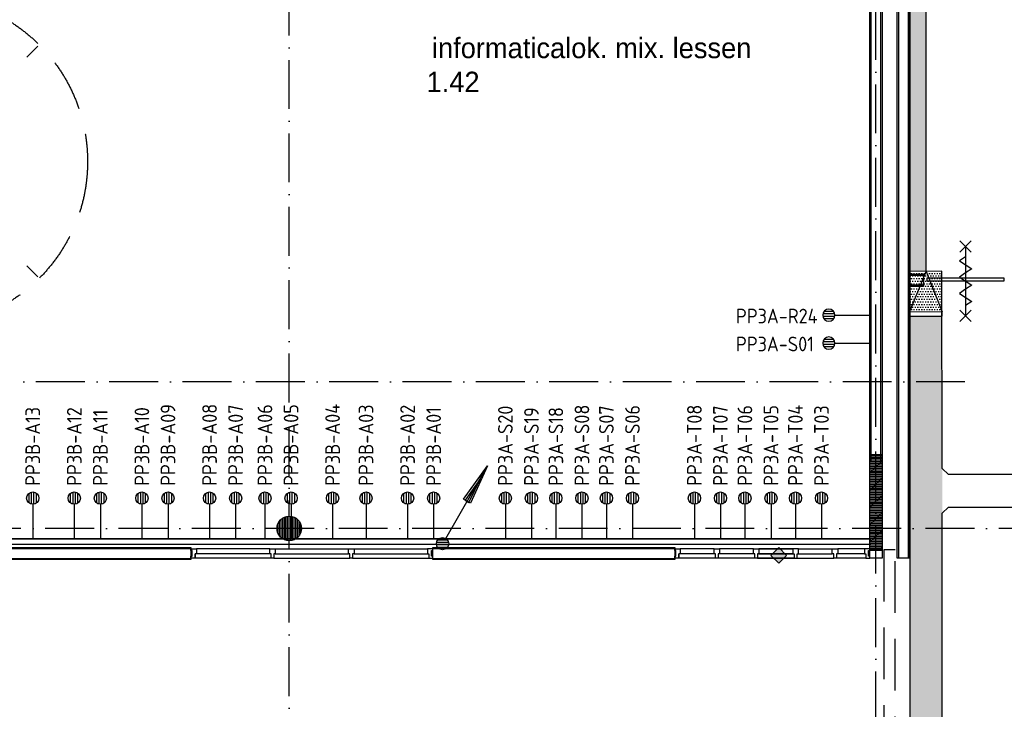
# Model space of a CAD drawing. Header units: millimetres. Extents: x 84333 to 240712, y -2244 to 84291.
# Tile 31 of 74: x 120410 to 132493, y 46558 to 55016. Entities that reach past the tile are written whole.
import ezdxf
from ezdxf.enums import TextEntityAlignment as Align

# ---------------------------------------------------------------- set-up
doc = ezdxf.new("R2010")
doc.units = ezdxf.units.MM
doc.header["$LTSCALE"] = 100
doc.linetypes.add('DASHDOT', pattern=[9, 6, -1.5, 0, -1.5])
doc.linetypes.add('HIDDEN', pattern=[9.525, 6.35, -3.175])
doc.layers.get('0').update_dxf_attribs({"linetype": 'CONTINUOUS'})
for name, color, linetype in [('AFDELING', 4, 'CONTINUOUS'), ('AL$7----_STRAMIEN', 1, 'DASHDOT'), ('AL22----_BINNENWAND', 7, 'CONTINUOUS'), ('AL24----_TRAPPEN', 7, 'CONTINUOUS'), ('AL28----_KONSTRUKTIE', 3, 'CONTINUOUS'), ('AL31----_BUITENKOZ', 7, 'CONTINUOUS'), ('AL32----_BINNENKOZ', 7, 'CONTINUOUS'), ('AL37----_DAKOPENING', 7, 'HIDDEN'), ('AL65----_BEVEILIGING', 7, 'CONTINUOUS'), ('ALXA1---_RASTER50', 12, 'CONTINUOUS'), ('ALXAA---_GEWBETON', 12, 'CONTINUOUS'), ('ALXAB---_PREFABBETON', 1, 'CONTINUOUS'), ('BOUW', 8, 'CONTINUOUS'), ('EB6441--_ATTRIB', 2, 'CONTINUOUS'), ('EL6441--_DATACOM', 3, 'CONTINUOUS'), ('KABELGGOOT1', 8, 'CONTINUOUS'), ('MAATV-BETON', 1, 'CONTINUOUS'), ('RUIMTEBOEK-1EB-WANDGOOT', 3, 'CONTINUOUS')]:
    doc.layers.add(name, color=color, linetype=linetype)
doc.styles.add('1_8', font='ISO', dxfattribs={"height": 1.8})
doc.styles.add('2_0', font='iso', dxfattribs={"height": 200})
doc.styles.add('BURO-025', font='BUROFONT.shx', dxfattribs={"height": 250})
doc.styles.add('NORATT', font='iso.shx')
doc.styles.get("Standard").update_dxf_attribs({"font": 'iso.shx'})
doc.styles.add('TECHNIC', font='technic_.ttf')

# ---------------------------------------------------------------- blocks, each defined once
blk = doc.blocks.new('ES111201')
for p, q in [((0.38, 0.65), (5.5, 9.53)), ((0.73, 0.15), (-0.73, 0.15)), ((0.6, 0.45), (-0.6, 0.45)), ((0.73, -0.15), (-0.73, -0.15)), ((0.6, -0.45), (-0.6, -0.45))]:
    blk.add_line(p, q)
for points in [[(2.57, 5.45), (5.5, 9.53), (3.43, 4.95)], [(3.22, 5.07), (4.63, 8.01), (2.78, 5.32)]]:
    blk.add_lwpolyline(points, close=True)
blk.add_circle((0, 0), 0.75)
blk = doc.blocks.new('EH100000')
at = {"linetype": 'ByBlock'}
for p, q in [((1, 0.5), (0, 0.5)), ((1, 0.5, 1), (0, 0.5, 1)), ((0, -0.5, 1), (1, -0.5, 1)), ((1, -0.5), (0, -0.5))]:
    blk.add_line(p, q, dxfattribs=at)
at = {"linetype": 'ByBlock', "invisible_edges": 15}
for points in [[(1, -0.5), (0, -0.5), (0, 0.5), (1, 0.5)], [(0, 0.5), (1, 0.5), (1, 0.5, 1), (0, 0.5, 1)], [(0, -0.5, 1), (1, -0.5, 1), (1, -0.5), (0, -0.5)]]:
    blk.add_3dface(points, dxfattribs=at)
at = {"linetype": 'ByBlock', "style": '2_0', "flags": 8}
blk.add_attdef('FUNCTIE', text='', height=0.5, dxfattribs=at).set_placement((0.5, 0), align=Align.MIDDLE)
at = {"linetype": 'ByBlock', "flags": 9}
blk.add_attdef('SCHOT', text='', height=0.5, dxfattribs=at).set_placement((0.5, 0), align=Align.MIDDLE)
blk = doc.blocks.new('ES4X2')
for p, q in [((-0.45, 1.4), (-0.45, 2.6)), ((-0.15, 1.27), (-0.15, 2.73)), ((0.15, 1.27), (0.15, 2.73)), ((0.45, 1.4), (0.45, 2.6)), ((0, 1.25), (0, -3))]:
    blk.add_line(p, q)
blk.add_circle((0, 2), 0.75)
at = {"style": '1_8', "flags": 8}
for tag, p in [('NUMMER', (1.25, 3.5)), ('CODE', (-1.25, 3.5))]:
    blk.add_attdef(tag, text='', height=1.8, rotation=90, dxfattribs=at).set_placement(p, align=Align.MIDDLE_LEFT)
blk.add_attdef('M_CODE', text='', height=1.8, dxfattribs=at).set_placement((0, 0), align=Align.MIDDLE_CENTER)
blk = doc.blocks.new('A$C13e6995e')
at = {"layer": 'KABELGGOOT1'}
h = blk.add_hatch(dxfattribs=at)
h.set_pattern_fill('DOTS', color=256, scale=20, angle=180, style=0)
h.set_pattern_definition([(180, (39793.956, 199192.698), (-15.875, -31.75), [0, -31.75])])
h.paths.add_polyline_path([(47199, 67823), (46999, 67823), (46999, 54177), (47199, 54177)])
h = blk.add_hatch(dxfattribs=at)
h.set_pattern_fill('DOTS', color=256, scale=20, angle=180, style=0)
h.set_pattern_definition([(180, (39135.138, 199192.698), (-15.875, -31.75), [0, -31.75])])
h.paths.add_polyline_path([(47400, 54175), (47004, 54175), (47004, 53673), (47400, 53673)])
h = blk.add_hatch(dxfattribs=at)
h.set_pattern_fill('DOTS', color=256, scale=40, style=0)
h.set_pattern_definition([(8e-14, (39793.956, 199192.7), (31.75, 63.5), [0, -63.5])])
h.paths.add_polyline_path([(47399, 53623), (46999, 53623), (46999, 45272), (47399, 45272)])
at = {"layer": 'AL$7----_STRAMIEN', "color": 1}
for p, q in [((39385, 9360), (39385, 79257)), ((46585, 9961), (46585, 79257)), ((47677, 52820), (9684, 52820)), ((152204, 51020), (4612, 51020))]:
    blk.add_line(p, q, dxfattribs=at)
at = {"layer": 'AL22----_BINNENWAND', "color": 8, "linetype": 'Continuous'}
for p, q in [((46980, 60080), (46980, 50656)), ((46525, 51835), (46525, 59945)), ((46645, 51835), (46645, 59945)), ((46860, 59960), (46860, 50656)), ((47168, 54123), (46995, 54123)), ((47168, 54123), (46995, 54123)), ((47168, 54003), (46995, 54003)), ((47168, 54003), (46995, 54003)), ((35211, 50773), (38179, 50773)), ((41147, 50773), (44115, 50773)), ((35211, 50653), (38179, 50653)), ((41147, 50653), (44115, 50653))]:
    blk.add_line(p, q, dxfattribs=at)
at = {"layer": 'AL22----_BINNENWAND', "color": 8}
for p, q in [((46995, 60095), (46995, 50656)), ((46510, 51835), (46510, 59945)), ((46660, 59945), (46660, 51835)), ((46845, 50656), (46845, 59945)), ((46995, 53988), (46995, 54138)), ((46995, 54138), (47168, 54138)), ((46995, 53988), (46995, 54138)), ((46995, 54138), (47168, 54138)), ((47168, 54138), (47168, 53988)), ((47168, 53988), (46995, 53988)), ((47168, 53988), (46995, 53988)), ((46660, 51835), (46510, 51835)), ((35211, 50788), (38179, 50788)), ((38179, 50788), (38179, 50638)), ((41147, 50788), (44115, 50788)), ((41147, 50638), (41147, 50788)), ((44115, 50788), (44115, 50638)), ((38179, 50638), (35211, 50638)), ((44115, 50638), (41147, 50638)), ((46510, 50656), (46510, 50748)), ((46660, 50656), (46510, 50656)), ((46660, 50748), (46660, 50656)), ((46995, 50656), (46845, 50656))]:
    blk.add_line(p, q, dxfattribs=at)
at = {"layer": 'AL24----_TRAPPEN', "color": 8}
blk.add_line((46510, 50656), (46510, 53167), dxfattribs=at)
at = {"layer": 'AL28----_KONSTRUKTIE', "color": 8}
for p, q in [((46510, 50748), (46510, 51927)), ((46510, 51927), (46660, 51927)), ((46660, 51927), (46660, 50748)), ((46660, 50748), (46510, 50748))]:
    blk.add_line(p, q, dxfattribs=at)
blk.add_circle((39385, 51020), 150, dxfattribs=at)
at = {"layer": 'AL31----_BUITENKOZ', "color": 8, "linetype": 'Continuous'}
for p, q in [((47215, 54053), (47215, 54094)), ((47215, 54094), (48154, 54094)), ((48154, 54053), (47215, 54053)), ((48154, 54094), (48154, 54053))]:
    blk.add_line(p, q, dxfattribs=at)
at = {"layer": 'AL32----_BINNENKOZ', "color": 8}
for p, q in [((38179, 50748), (38179, 50770)), ((38179, 50770), (38246, 50770)), ((39146, 50770), (38246, 50770)), ((39146, 50770), (38246, 50770)), ((38246, 50770), (38246, 50707)), ((39146, 50707), (39146, 50770)), ((39146, 50770), (39213, 50770)), ((39213, 50770), (40113, 50770)), ((39213, 50770), (40113, 50770)), ((39213, 50770), (39213, 50707)), ((40113, 50707), (40113, 50770)), ((40113, 50770), (40180, 50770)), ((40180, 50770), (40180, 50707)), ((40180, 50770), (41080, 50770)), ((40180, 50770), (41080, 50770)), ((41147, 50770), (41080, 50770)), ((41080, 50770), (41080, 50707)), ((41147, 50748), (41147, 50770)), ((44115, 50748), (44115, 50770)), ((44115, 50770), (44182, 50770)), ((44182, 50770), (44182, 50707)), ((44598, 50770), (44182, 50770)), ((44599, 50707), (44599, 50770)), ((44599, 50770), (44666, 50770)), ((44666, 50770), (44666, 50707)), ((45082, 50770), (44666, 50770)), ((45082, 50770), (44666, 50770)), ((45082, 50707), (45082, 50770)), ((45082, 50770), (45149, 50770)), ((45149, 50770), (45149, 50707)), ((45149, 50770), (45566, 50770)), ((45566, 50770), (45149, 50770)), ((45149, 50770), (45566, 50770)), ((45566, 50770), (45149, 50770)), ((45633, 50770), (45566, 50770)), ((45566, 50770), (45566, 50707)), ((45633, 50770), (46049, 50770)), ((45633, 50707), (45633, 50770)), ((45633, 50770), (46049, 50770)), ((46049, 50707), (46049, 50770)), ((46049, 50770), (46116, 50770)), ((46443, 50770), (46116, 50770)), ((46116, 50770), (46116, 50707)), ((46443, 50770), (46116, 50770)), ((46510, 50770), (46443, 50770)), ((46443, 50770), (46443, 50707)), ((46510, 50748), (46510, 50770)), ((38195, 50748), (38179, 50748)), ((38179, 50656), (38179, 50681)), ((38179, 50681), (38195, 50681)), ((38229, 50656), (38179, 50656)), ((38195, 50681), (38195, 50748)), ((38229, 50656), (38229, 50707)), ((38246, 50707), (38229, 50707)), ((38229, 50707), (38229, 50656)), ((39163, 50656), (38229, 50656)), ((39146, 50707), (38246, 50707)), ((39163, 50707), (39146, 50707)), ((39163, 50656), (39163, 50707)), ((39196, 50656), (39163, 50656)), ((39213, 50707), (39196, 50707)), ((39196, 50707), (39196, 50656)), ((39196, 50656), (40130, 50656)), ((39213, 50707), (40113, 50707)), ((40130, 50707), (40113, 50707)), ((40130, 50656), (40130, 50707)), ((40163, 50656), (40130, 50656)), ((40180, 50707), (40163, 50707)), ((40163, 50707), (40163, 50656)), ((40163, 50656), (41097, 50656)), ((40180, 50707), (41080, 50707)), ((41080, 50707), (41097, 50707)), ((41097, 50707), (41097, 50656)), ((41097, 50656), (41147, 50656)), ((41131, 50681), (41131, 50748)), ((41131, 50748), (41147, 50748)), ((41147, 50681), (41131, 50681)), ((41147, 50656), (41147, 50681)), ((44131, 50748), (44115, 50748)), ((44115, 50656), (44115, 50681)), ((44115, 50681), (44131, 50681)), ((44165, 50656), (44115, 50656)), ((44131, 50681), (44131, 50748)), ((44165, 50656), (44165, 50707)), ((44182, 50707), (44165, 50707)), ((44165, 50707), (44165, 50656)), ((44615, 50656), (44165, 50656)), ((44598, 50707), (44182, 50707)), ((44616, 50707), (44599, 50707)), ((44616, 50656), (44616, 50707)), ((44649, 50656), (44616, 50656)), ((44666, 50707), (44649, 50707)), ((44649, 50707), (44649, 50656)), ((45099, 50656), (44649, 50656)), ((45082, 50707), (44666, 50707)), ((45099, 50707), (45082, 50707)), ((45099, 50656), (45099, 50707)), ((45132, 50656), (45099, 50656)), ((45149, 50707), (45132, 50707)), ((45132, 50707), (45132, 50656)), ((45132, 50656), (45583, 50656)), ((45583, 50656), (45132, 50656)), ((45149, 50707), (45566, 50707)), ((45566, 50707), (45149, 50707)), ((45566, 50707), (45583, 50707)), ((45583, 50707), (45583, 50656)), ((45583, 50656), (45616, 50656)), ((45616, 50656), (45616, 50707)), ((45616, 50707), (45633, 50707)), ((45616, 50656), (46066, 50656)), ((45633, 50707), (46049, 50707)), ((46066, 50707), (46049, 50707)), ((46066, 50656), (46066, 50707)), ((46099, 50656), (46066, 50656)), ((46116, 50707), (46099, 50707)), ((46099, 50707), (46099, 50656)), ((46460, 50656), (46099, 50656)), ((46443, 50707), (46116, 50707)), ((46443, 50707), (46460, 50707)), ((46460, 50707), (46460, 50656)), ((46460, 50656), (46510, 50656)), ((46494, 50681), (46494, 50748)), ((46494, 50748), (46510, 50748)), ((46510, 50681), (46494, 50681)), ((46510, 50656), (46510, 50681))]:
    blk.add_line(p, q, dxfattribs=at)
at = {"layer": 'AL32----_BINNENKOZ', "color": 8, "linetype": 'HIDDEN'}
for p, q in [((46820, 50759), (46683, 50759)), ((46683, 50759), (46683, 44268)), ((46820, 44268), (46820, 50759))]:
    blk.add_line(p, q, dxfattribs=at)
at = {"layer": 'AL37----_DAKOPENING', "color": 8, "linetype": 'HIDDEN'}
for p, q in [((33471, 54106), (36299, 56934)), ((33471, 56934), (36299, 54106))]:
    blk.add_line(p, q, dxfattribs=at)
at = {"layer": 'AL37----_DAKOPENING', "color": 8}
blk.add_circle((34885, 55520), 2025, dxfattribs=at)
at = {"layer": 'AL65----_BEVEILIGING', "color": 8, "linetype": 'Continuous'}
for p, q in [((47755, 54548), (47615, 54408)), ((47615, 54548), (47755, 54408)), ((47685, 54478), (47685, 53628)), ((47685, 54353), (47610, 54303)), ((47610, 54303), (47760, 54203)), ((47685, 54153), (47610, 54103)), ((47760, 54203), (47685, 54153)), ((47610, 54103), (47760, 54003)), ((47685, 53953), (47610, 53903)), ((47610, 53903), (47760, 53803)), ((47760, 54003), (47685, 53953)), ((47760, 53803), (47685, 53753)), ((47755, 53698), (47615, 53558)), ((47615, 53698), (47755, 53558))]:
    blk.add_line(p, q, dxfattribs=at)
at = {"layer": 'ALXA1---_RASTER50', "color": 8}
for p, q in [((46510, 51920), (46660, 51920)), ((46510, 51900), (46660, 51900)), ((46510, 51880), (46660, 51880)), ((46510, 51860), (46660, 51860)), ((46510, 51840), (46660, 51840)), ((46510, 51820), (46660, 51820)), ((46510, 51800), (46660, 51800)), ((46510, 51780), (46660, 51780)), ((46510, 51760), (46660, 51760)), ((46510, 51740), (46660, 51740)), ((46510, 51720), (46660, 51720)), ((46510, 51700), (46660, 51700)), ((46510, 51680), (46660, 51680)), ((46510, 51660), (46660, 51660)), ((46510, 51640), (46660, 51640)), ((46510, 51620), (46660, 51620)), ((46510, 51600), (46660, 51600)), ((46510, 51580), (46660, 51580)), ((46510, 51560), (46660, 51560)), ((46510, 51540), (46660, 51540)), ((46510, 51520), (46660, 51520)), ((46510, 51500), (46660, 51500)), ((46510, 51480), (46660, 51480)), ((46510, 51460), (46660, 51460)), ((46510, 51440), (46660, 51440)), ((46510, 51420), (46660, 51420)), ((46510, 51400), (46660, 51400)), ((46510, 51380), (46660, 51380)), ((46510, 51360), (46660, 51360)), ((46510, 51340), (46660, 51340)), ((46510, 51320), (46660, 51320)), ((46510, 51300), (46660, 51300)), ((46510, 51280), (46660, 51280)), ((46510, 51260), (46660, 51260)), ((46510, 51240), (46660, 51240)), ((46510, 51220), (46660, 51220)), ((46510, 51200), (46660, 51200)), ((46510, 51180), (46660, 51180)), ((46510, 51160), (46660, 51160)), ((46510, 51140), (46660, 51140)), ((46510, 51120), (46660, 51120)), ((46510, 51100), (46660, 51100)), ((46510, 51080), (46660, 51080)), ((46510, 51060), (46660, 51060)), ((46510, 51040), (46660, 51040)), ((46510, 51020), (46660, 51020)), ((46510, 51000), (46660, 51000)), ((46510, 50980), (46660, 50980)), ((46510, 50960), (46660, 50960)), ((46510, 50940), (46660, 50940)), ((46510, 50920), (46660, 50920)), ((46510, 50900), (46660, 50900)), ((46510, 50880), (46660, 50880)), ((46510, 50860), (46660, 50860)), ((46510, 50840), (46660, 50840)), ((46510, 50820), (46660, 50820)), ((46510, 50800), (46660, 50800)), ((46510, 50780), (46660, 50780)), ((46510, 50760), (46660, 50760))]:
    blk.add_line(p, q, dxfattribs=at)
at = {"layer": 'ALXAA---_GEWBETON', "color": 8}
for p, q in [((39285, 50908), (39285, 51132)), ((39305, 50893), (39305, 51147)), ((39325, 50883), (39325, 51158)), ((39345, 50875), (39345, 51165)), ((39365, 50871), (39365, 51169)), ((39385, 50870), (39385, 51170)), ((39405, 50871), (39405, 51169)), ((39425, 50875), (39425, 51165)), ((39445, 50883), (39445, 51158)), ((39465, 50893), (39465, 51147)), ((39485, 50908), (39485, 51132)), ((39245, 50966), (39245, 51074)), ((39265, 50930), (39265, 51110)), ((39505, 50930), (39505, 51110)), ((39525, 50966), (39525, 51074))]:
    blk.add_line(p, q, dxfattribs=at)
at = {"layer": 'ALXAB---_PREFABBETON', "color": 8}
for p, q in [((46510, 51913), (46524, 51927)), ((46510, 51701), (46660, 51851)), ((46510, 51489), (46660, 51639)), ((46510, 51276), (46660, 51426)), ((46510, 51064), (46660, 51214)), ((46510, 50852), (46660, 51002)), ((46617, 50748), (46660, 50790))]:
    blk.add_line(p, q, dxfattribs=at)
at = {"layer": 'KABELGGOOT1'}
for p, q in [((46999, 68023, 3650), (46999, 44905, 3650)), ((47199, 54172, 3650), (47199, 67748, 3650)), ((47393, 54175, 4521), (46996, 54172, 3650)), ((46998, 53673, 3621), (47199, 54172, 3650)), ((46999, 54172, 3650), (46999, 53623, 3650)), ((47199, 54172, 3650), (47398, 53675, 3621)), ((47399, 51756, 3650), (47395, 54175, 4521)), ((47398, 53675, 3621), (46998, 53673, 3621)), ((47399, 53623, 3650), (47398, 53675, 3621)), ((46999, 53623, 3650), (47399, 53623, 3650)), ((47474, 51681, 3650), (47399, 51756, 3650)), ((49532, 51681, 3650), (47474, 51681, 3650)), ((47399, 51206, 3650), (47474, 51281, 3650)), ((47474, 51281, 3650), (49532, 51281, 3650)), ((47399, 38306, 3650), (47399, 51206, 3650))]:
    blk.add_line(p, q, dxfattribs=at)
at = {"layer": 'MAATV-BETON', "color": 8}
for p, q in [((45392, 50785), (45296, 50689)), ((45488, 50689), (45392, 50785)), ((45296, 50689), (45392, 50593)), ((45392, 50593), (45488, 50689))]:
    blk.add_line(p, q, dxfattribs=at)
blk.add_solid([(45296, 50689), (45392, 50593), (45392, 50785), (45488, 50689)], dxfattribs=at)
at = {"layer": 'AFDELING', "color": 8, "style": 'TECHNIC'}
for p in [(92219, 54468), (58038, 41625), (88108, 41444)]:
    blk.add_attdef('VIDE', text='', height=500, dxfattribs=at).set_placement(p, align=Align.CENTER)
blk.add_attdef('VIDE', text='', height=500, rotation=90, dxfattribs=at).set_placement((75129, 25766), align=Align.CENTER)
at = {"layer": 'BOUW', "style": 'BURO-025'}
for s, p in [('informaticalok. mix. lessen', (41136, 56788)), ('1.42', (41070, 56372))]:
    blk.add_text(s, height=250, dxfattribs=at).set_placement(p)

msp = doc.modelspace()

# ---------------------------------------------------------------- hatches: boundary and pattern name
at = {"layer": 'RUIMTEBOEK-1EB-WANDGOOT'}
h = msp.add_hatch(dxfattribs=at)
h.set_pattern_fill('LINE,N', color=1, scale=20, angle=225, style=0)
h.set_pattern_definition([(225, (123741.11, 48615.95), (44.9013, -44.9013), [])])
edge = h.paths.add_edge_path()
edge.add_line((123741, 48648), (120184, 48648))
edge = h.paths.add_edge_path()
edge.add_line((120184, 48648), (120184, 48583))
edge = h.paths.add_edge_path()
edge.add_line((120184, 48583), (123741, 48583))
edge = h.paths.add_edge_path()
edge.add_line((123741, 48583), (123741, 48648))
h = msp.add_hatch(dxfattribs=at)
h.set_pattern_fill('LINE,N', color=1, scale=20, angle=225, style=0)
h.set_pattern_definition([(225, (127298.11, 48615.95), (44.9013, -44.9013), [])])
edge = h.paths.add_edge_path()
edge.add_line((127298, 48648), (123741, 48648))
edge = h.paths.add_edge_path()
edge.add_line((123741, 48648), (123741, 48583))
edge = h.paths.add_edge_path()
edge.add_line((123741, 48583), (127298, 48583))
edge = h.paths.add_edge_path()
edge.add_line((127298, 48583), (127298, 48648))
h = msp.add_hatch(dxfattribs=at)
h.set_pattern_fill('LINE,N', color=1, scale=20, angle=225, style=0)
h.set_pattern_definition([(225, (130855.11, 48615.95), (44.9013, -44.9013), [])])
edge = h.paths.add_edge_path()
edge.add_line((130855, 48648), (127298, 48648))
edge = h.paths.add_edge_path()
edge.add_line((127298, 48648), (127298, 48583))
edge = h.paths.add_edge_path()
edge.add_line((127298, 48583), (130855, 48583))
edge = h.paths.add_edge_path()
edge.add_line((130855, 48583), (130855, 48648))

# ---------------------------------------------------------------- block references
at = {"layer": 'EL6441--_DATACOM'}
msp.add_blockref('A$C13e6995e', (84333, -2244), dxfattribs=at)
ref = msp.add_blockref('ES4X2', (130540, 51392), dxfattribs=dict(at, xscale=-100.0000000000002, yscale=100, zscale=100, rotation=89.9997926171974))
ref.add_attrib('NUMMER', 'PP3A-R24', dxfattribs={"layer": 'EB6441--_ATTRIB', "color": 1, "height": 180, "rotation": 359.9998, "style": 'NORATT', "flags": 8}).set_placement((129200, 51381), align=Align.MIDDLE_LEFT)
ref = msp.add_blockref('ES4X2', (130540, 51049), dxfattribs=dict(at, xscale=-100.0000000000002, yscale=100, zscale=100, rotation=89.9997926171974))
ref.add_attrib('NUMMER', 'PP3A-S01', dxfattribs={"layer": 'EB6441--_ATTRIB', "color": 1, "height": 180, "rotation": 359.9998, "style": 'NORATT', "flags": 8}).set_placement((129200, 51038), align=Align.MIDDLE_LEFT)
ref = msp.add_blockref('ES4X2', (120570, 48948, 700), dxfattribs=dict(at, xscale=100, yscale=100, zscale=100, rotation=359.9999999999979))
ref.add_attrib('NUMMER', 'PP3B-A13', dxfattribs={"layer": 'EB6441--_ATTRIB', "color": 1, "height": 180, "rotation": 90, "style": 'NORATT', "flags": 8}).set_placement((120570, 49298, 700), align=Align.MIDDLE_LEFT)
ref = msp.add_blockref('ES4X2', (121080, 48948, 700), dxfattribs=dict(at, xscale=100, yscale=100, zscale=100, rotation=359.9999999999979))
ref.add_attrib('NUMMER', 'PP3B-A12', dxfattribs={"layer": 'EB6441--_ATTRIB', "color": 1, "height": 180, "rotation": 90, "style": 'NORATT', "flags": 8}).set_placement((121080, 49298, 700), align=Align.MIDDLE_LEFT)
ref = msp.add_blockref('ES4X2', (121400, 48948, 700), dxfattribs=dict(at, xscale=100, yscale=100, zscale=100, rotation=359.9999999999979))
ref.add_attrib('NUMMER', 'PP3B-A11', dxfattribs={"layer": 'EB6441--_ATTRIB', "color": 1, "height": 180, "rotation": 90, "style": 'NORATT', "flags": 8}).set_placement((121400, 49298, 700), align=Align.MIDDLE_LEFT)
ref = msp.add_blockref('ES4X2', (121910, 48948, 700), dxfattribs=dict(at, xscale=100, yscale=100, zscale=100, rotation=359.9999999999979))
ref.add_attrib('NUMMER', 'PP3B-A10', dxfattribs={"layer": 'EB6441--_ATTRIB', "color": 1, "height": 180, "rotation": 90, "style": 'NORATT', "flags": 8}).set_placement((121910, 49298, 700), align=Align.MIDDLE_LEFT)
ref = msp.add_blockref('ES4X2', (122230, 48948, 700), dxfattribs=dict(at, xscale=100, yscale=100, zscale=100, rotation=359.9999999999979))
ref.add_attrib('NUMMER', 'PP3B-A09', dxfattribs={"layer": 'EB6441--_ATTRIB', "color": 1, "height": 180, "rotation": 90, "style": 'NORATT', "flags": 8}).set_placement((122230, 49298, 700), align=Align.MIDDLE_LEFT)
ref = msp.add_blockref('ES4X2', (122740, 48948, 700), dxfattribs=dict(at, xscale=100, yscale=100, zscale=100, rotation=359.9999999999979))
ref.add_attrib('NUMMER', 'PP3B-A08', dxfattribs={"layer": 'EB6441--_ATTRIB', "color": 1, "height": 180, "rotation": 90, "style": 'NORATT', "flags": 8}).set_placement((122740, 49298, 700), align=Align.MIDDLE_LEFT)
ref = msp.add_blockref('ES4X2', (123060, 48948, 700), dxfattribs=dict(at, xscale=100, yscale=100, zscale=100, rotation=359.9999999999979))
ref.add_attrib('NUMMER', 'PP3B-A07', dxfattribs={"layer": 'EB6441--_ATTRIB', "color": 1, "height": 180, "rotation": 90, "style": 'NORATT', "flags": 8}).set_placement((123060, 49298, 700), align=Align.MIDDLE_LEFT)
ref = msp.add_blockref('ES4X2', (123420, 48948, 700), dxfattribs=dict(at, xscale=100, yscale=100, zscale=100, rotation=359.9999999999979))
ref.add_attrib('NUMMER', 'PP3B-A06', dxfattribs={"layer": 'EB6441--_ATTRIB', "color": 1, "height": 180, "rotation": 90, "style": 'NORATT', "flags": 8}).set_placement((123420, 49298, 700), align=Align.MIDDLE_LEFT)
ref = msp.add_blockref('ES4X2', (123740, 48948, 700), dxfattribs=dict(at, xscale=100, yscale=100, zscale=100, rotation=359.9999999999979))
ref.add_attrib('NUMMER', 'PP3B-A05', dxfattribs={"layer": 'EB6441--_ATTRIB', "color": 1, "height": 180, "rotation": 90, "style": 'NORATT', "flags": 8}).set_placement((123740, 49298, 700), align=Align.MIDDLE_LEFT)
ref = msp.add_blockref('ES4X2', (124250, 48948, 700), dxfattribs=dict(at, xscale=100, yscale=100, zscale=100, rotation=359.9999999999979))
ref.add_attrib('NUMMER', 'PP3B-A04', dxfattribs={"layer": 'EB6441--_ATTRIB', "color": 1, "height": 180, "rotation": 90, "style": 'NORATT', "flags": 8}).set_placement((124250, 49298, 700), align=Align.MIDDLE_LEFT)
ref = msp.add_blockref('ES4X2', (124660, 48948, 700), dxfattribs=dict(at, xscale=100, yscale=100, zscale=100, rotation=359.9999999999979))
ref.add_attrib('NUMMER', 'PP3B-A03', dxfattribs={"layer": 'EB6441--_ATTRIB', "color": 1, "height": 180, "rotation": 90, "style": 'NORATT', "flags": 8}).set_placement((124660, 49298, 700), align=Align.MIDDLE_LEFT)
ref = msp.add_blockref('ES4X2', (125170, 48948, 700), dxfattribs=dict(at, xscale=100, yscale=100, zscale=100, rotation=359.9999999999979))
ref.add_attrib('NUMMER', 'PP3B-A02', dxfattribs={"layer": 'EB6441--_ATTRIB', "color": 1, "height": 180, "rotation": 90, "style": 'NORATT', "flags": 8}).set_placement((125170, 49298, 700), align=Align.MIDDLE_LEFT)
ref = msp.add_blockref('ES4X2', (125490, 48948, 700), dxfattribs=dict(at, xscale=100, yscale=100, zscale=100, rotation=359.9999999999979))
ref.add_attrib('NUMMER', 'PP3B-A01', dxfattribs={"layer": 'EB6441--_ATTRIB', "color": 1, "height": 180, "rotation": 90, "style": 'NORATT', "flags": 8}).set_placement((125490, 49298, 700), align=Align.MIDDLE_LEFT)
ref = msp.add_blockref('ES4X2', (126370, 48948, 700), dxfattribs=dict(at, xscale=100, yscale=100, zscale=100, rotation=359.9999999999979))
ref.add_attrib('NUMMER', 'PP3A-S20', dxfattribs={"layer": 'EB6441--_ATTRIB', "color": 1, "height": 180, "rotation": 90, "style": 'NORATT', "flags": 8}).set_placement((126370, 49298, 700), align=Align.MIDDLE_LEFT)
ref = msp.add_blockref('ES4X2', (126990, 48948, 700), dxfattribs=dict(at, xscale=100, yscale=100, zscale=100, rotation=359.9999999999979))
ref.add_attrib('NUMMER', 'PP3A-S18', dxfattribs={"layer": 'EB6441--_ATTRIB', "color": 1, "height": 180, "rotation": 90, "style": 'NORATT', "flags": 8}).set_placement((126990, 49298, 700), align=Align.MIDDLE_LEFT)
ref = msp.add_blockref('ES4X2', (127310, 48948, 700), dxfattribs=dict(at, xscale=100, yscale=100, zscale=100, rotation=359.9999999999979))
ref.add_attrib('NUMMER', 'PP3A-S08', dxfattribs={"layer": 'EB6441--_ATTRIB', "color": 1, "height": 180, "rotation": 90, "style": 'NORATT', "flags": 8}).set_placement((127310, 49298, 700), align=Align.MIDDLE_LEFT)
ref = msp.add_blockref('ES4X2', (127610, 48948, 700), dxfattribs=dict(at, xscale=100, yscale=100, zscale=100, rotation=359.9999999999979))
ref.add_attrib('NUMMER', 'PP3A-S07', dxfattribs={"layer": 'EB6441--_ATTRIB', "color": 1, "height": 180, "rotation": 90, "style": 'NORATT', "flags": 8}).set_placement((127610, 49298, 700), align=Align.MIDDLE_LEFT)
ref = msp.add_blockref('ES4X2', (127930, 48948, 700), dxfattribs=dict(at, xscale=100, yscale=100, zscale=100, rotation=359.9999999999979))
ref.add_attrib('NUMMER', 'PP3A-S06', dxfattribs={"layer": 'EB6441--_ATTRIB', "color": 1, "height": 180, "rotation": 90, "style": 'NORATT', "flags": 8}).set_placement((127930, 49298, 700), align=Align.MIDDLE_LEFT)
ref = msp.add_blockref('ES4X2', (128690, 48948, 700), dxfattribs=dict(at, xscale=100, yscale=100, zscale=100, rotation=359.9999999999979))
ref.add_attrib('NUMMER', 'PP3A-T08', dxfattribs={"layer": 'EB6441--_ATTRIB', "color": 1, "height": 180, "rotation": 90, "style": 'NORATT', "flags": 8}).set_placement((128690, 49298, 700), align=Align.MIDDLE_LEFT)
ref = msp.add_blockref('ES4X2', (129010, 48948, 700), dxfattribs=dict(at, xscale=100, yscale=100, zscale=100, rotation=359.9999999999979))
ref.add_attrib('NUMMER', 'PP3A-T07', dxfattribs={"layer": 'EB6441--_ATTRIB', "color": 1, "height": 180, "rotation": 90, "style": 'NORATT', "flags": 8}).set_placement((129010, 49298, 700), align=Align.MIDDLE_LEFT)
ref = msp.add_blockref('ES4X2', (129310, 48948, 700), dxfattribs=dict(at, xscale=100, yscale=100, zscale=100, rotation=359.9999999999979))
ref.add_attrib('NUMMER', 'PP3A-T06', dxfattribs={"layer": 'EB6441--_ATTRIB', "color": 1, "height": 180, "rotation": 90, "style": 'NORATT', "flags": 8}).set_placement((129310, 49298, 700), align=Align.MIDDLE_LEFT)
ref = msp.add_blockref('ES4X2', (129630, 48948, 700), dxfattribs=dict(at, xscale=100, yscale=100, zscale=100, rotation=359.9999999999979))
ref.add_attrib('NUMMER', 'PP3A-T05', dxfattribs={"layer": 'EB6441--_ATTRIB', "color": 1, "height": 180, "rotation": 90, "style": 'NORATT', "flags": 8}).set_placement((129630, 49298, 700), align=Align.MIDDLE_LEFT)
ref = msp.add_blockref('ES4X2', (129930, 48948, 700), dxfattribs=dict(at, xscale=100, yscale=100, zscale=100, rotation=359.9999999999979))
ref.add_attrib('NUMMER', 'PP3A-T04', dxfattribs={"layer": 'EB6441--_ATTRIB', "color": 1, "height": 180, "rotation": 90, "style": 'NORATT', "flags": 8}).set_placement((129930, 49298, 700), align=Align.MIDDLE_LEFT)
ref = msp.add_blockref('ES4X2', (130250, 48948, 700), dxfattribs=dict(at, xscale=100, yscale=100, zscale=100, rotation=359.9999999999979))
ref.add_attrib('NUMMER', 'PP3A-T03', dxfattribs={"layer": 'EB6441--_ATTRIB', "color": 1, "height": 180, "rotation": 90, "style": 'NORATT', "flags": 8}).set_placement((130250, 49298, 700), align=Align.MIDDLE_LEFT)
ref = msp.add_blockref('ES4X2', (126690, 48948, 700), dxfattribs=dict(at, xscale=100, yscale=100, zscale=100, rotation=359.9999999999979))
ref.add_attrib('NUMMER', 'PP3A-S19', dxfattribs={"layer": 'EB6441--_ATTRIB', "color": 1, "height": 180, "rotation": 90, "style": 'NORATT', "flags": 8}).set_placement((126690, 49298, 700), align=Align.MIDDLE_LEFT)
at = {"layer": 'RUIMTEBOEK-1EB-WANDGOOT', "xscale": 100, "yscale": 100, "zscale": 100}
msp.add_blockref('ES111201', (125600, 48589, 1500), dxfattribs=at)
at = {"layer": 'RUIMTEBOEK-1EB-WANDGOOT', "xscale": 3557, "yscale": 65, "zscale": 119.9999999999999, "rotation": 180}
for p in [(123741, 48616, 700), (127298, 48616, 700), (130855, 48616, 700)]:
    msp.add_blockref('EH100000', p, dxfattribs=at)

doc.saveas('drawing.dxf')
